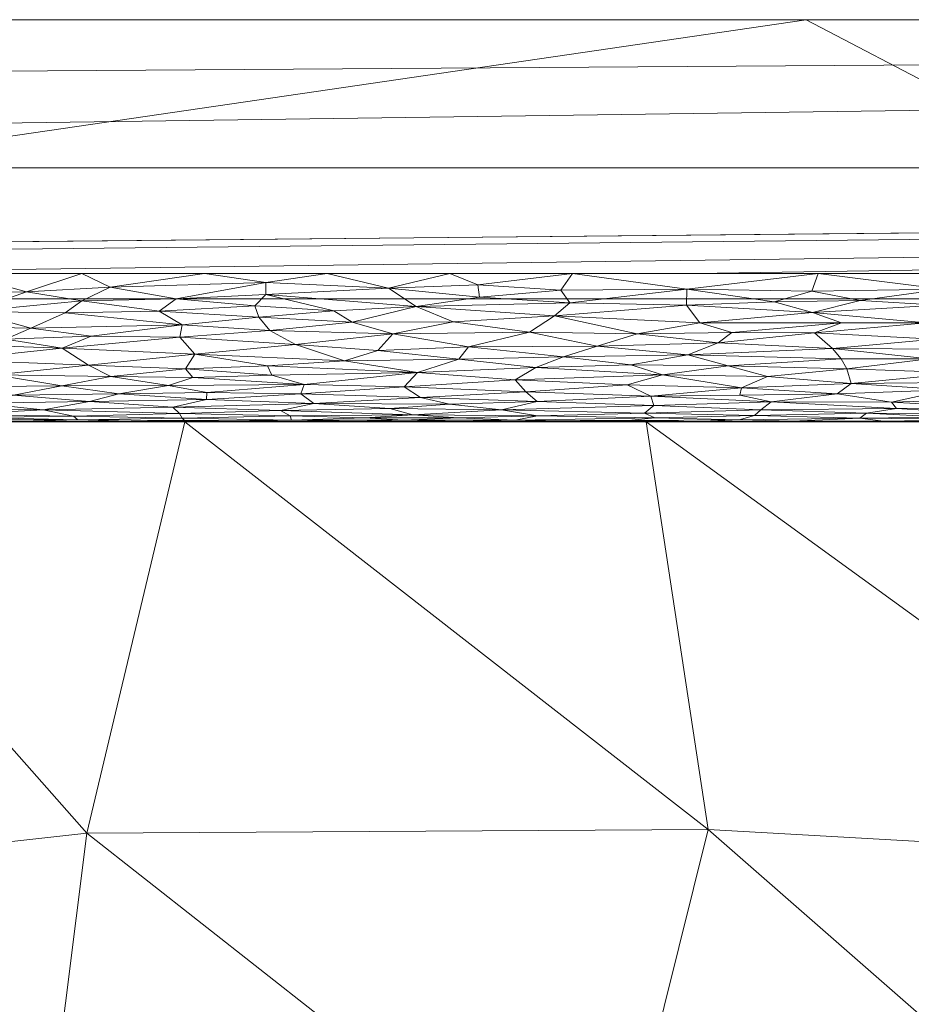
# Model space of a CAD drawing. Header units: millimetres. Extents: x -300 to 300, y 0 to 450.
# Tile 129 of 256: x -102 to -90, y 437 to 450. Entities that reach past the tile are written whole.
import ezdxf

# ---------------------------------------------------------------- set-up
doc = ezdxf.new("R2010")
doc.units = ezdxf.units.MM
doc.layers.add('A-GENM', color=13, linetype='Continuous')

# ---------------------------------------------------------------- blocks, each defined once
blk = doc.blocks.new('MODEL_CCAS0420-1080410R0 - MODEL_CCAS0420-1080410R0-453240-Preview')
at = {"layer": 'A-GENM', "lineweight": 9}
mesh = blk.add_polyface(dxfattribs=at)
corners = [(-296.159, -20, -110), (-295.657, -15.55, -110), (-294.177, -11.323, -110), (-291.793, -7.531, -110), (-288.625, -4.364, -110), (-284.831, -1.981, -110), (-280.602, -0.502, -110), (-276.147, 0, -110), (276.147, 0, -110), (280.596, -0.501, -110), (284.825, -1.978, -110), (288.619, -4.359, -110), (291.788, -7.525, -110), (294.174, -11.316, -110), (295.656, -15.545, -110), (296.159, -20, -110), (296.159, -426.171, -110), (295.658, -430.617, -110), (294.182, -434.842, -110), (291.802, -438.632, -110), (288.638, -441.797, -110), (284.848, -444.179, -110), (280.622, -445.657, -110), (276.171, -446.159, -110), (-276.171, -446.159, -110), (-280.617, -445.658, -110), (-284.842, -444.182, -110), (-288.632, -441.802, -110), (-291.797, -438.638, -110), (-294.179, -434.848, -110), (-295.657, -430.622, -110), (-296.159, -426.171, -110)]
mesh.append_faces([[corners[k] for k in face] for face in [(15, 12, 13, 14)]], dxfattribs={"vtx0": -1})
mesh.append_faces([[corners[k] for k in face] for face in [(16, 8, 15)]], dxfattribs={"vtx0": -1, "vtx1": -1})
mesh.append_faces([[corners[k] for k in face] for face in [(24, 31, 7, 8)]], dxfattribs={"vtx0": -1, "vtx1": -1, "vtx3": -1})
mesh.append_faces([[corners[k] for k in face] for face in [(31, 24, 25, 30), (18, 21, 22, 17), (17, 22, 23, 16)]], dxfattribs={"vtx0": -1, "vtx2": -1})
mesh.append_faces([[corners[k] for k in face] for face in [(0, 3, 4, 5), (0, 5, 6, 7)]], dxfattribs={"vtx0": -1, "vtx3": -1})
mesh.append_faces([[corners[k] for k in face] for face in [(28, 29, 27)]], dxfattribs={"vtx1": -1})
mesh.append_faces([[corners[k] for k in face] for face in [(25, 26, 30), (11, 12, 15, 10), (9, 10, 15, 8), (31, 0, 7)]], dxfattribs={"vtx1": -1, "vtx2": -1})
mesh.append_faces([[corners[k] for k in face] for face in [(23, 24, 8, 16)]], dxfattribs={"vtx1": -1, "vtx2": -1, "vtx3": -1})
mesh.append_faces([[corners[k] for k in face] for face in [(26, 27, 29, 30)]], dxfattribs={"vtx1": -1, "vtx3": -1})
mesh.append_faces([[corners[k] for k in face] for face in [(19, 20, 21, 18)]], dxfattribs={"vtx2": -1})
mesh.append_faces([[corners[k] for k in face] for face in [(0, 1, 2, 3)]], dxfattribs={"vtx3": -1})
mesh = blk.add_polyface(dxfattribs=at)
corners = [(-279.918, -2), (-292.651, -7.27), (-297.929, -20), (-297.929, -224.97), (-297.929, -429.94), (-292.661, -442.661), (-279.94, -447.929), (0, -447.929), (279.94, -447.929), (292.661, -442.661), (297.929, -429.94), (297.929, -224.97), (297.929, -20), (292.651, -7.27), (279.918, -2), (0, -2), (0, -3.5), (13.257, -3.5), (26.515, -3.5), (39.772, -3.5), (53.029, -3.5), (66.287, -3.5), (79.544, -3.5), (92.801, -3.5), (106.059, -3.5), (119.316, -3.5), (132.573, -3.5), (145.831, -3.5), (159.088, -3.5), (172.345, -3.5), (185.603, -3.5), (198.86, -3.5), (212.117, -3.5), (225.375, -3.5), (238.632, -3.5), (251.889, -3.5), (265.147, -3.5), (278.404, -3.5), (291.028, -7.487), (296.497, -19.511), (296.5, -32.769), (296.5, -46.026), (296.5, -59.283), (296.5, -72.541), (296.5, -85.798), (296.5, -99.055), (296.5, -112.313), (296.5, -125.57), (296.5, -138.827), (296.5, -152.085), (296.5, -165.342), (296.5, -178.599), (296.5, -191.857), (296.5, -205.114), (296.5, -218.371), (296.5, -231.629), (296.5, -244.886), (296.5, -258.143), (296.499, -271.401), (296.499, -284.658), (296.499, -297.915), (296.499, -311.173), (296.499, -324.43), (296.499, -337.687), (296.5, -350.945), (296.5, -364.202), (296.5, -377.459), (296.5, -390.717), (296.5, -403.974), (296.5, -417.231), (296.497, -430.489), (291.028, -442.513), (278.404, -446.5), (265.147, -446.5), (251.889, -446.5), (238.632, -446.5), (225.375, -446.5), (212.117, -446.5), (198.86, -446.5), (185.603, -446.5), (172.345, -446.5), (159.088, -446.5), (145.831, -446.5), (132.573, -446.5), (119.316, -446.5), (106.059, -446.5), (92.801, -446.5), (79.544, -446.5), (66.287, -446.5), (53.029, -446.5), (39.772, -446.5), (26.515, -446.5), (13.257, -446.5), (0, -446.5), (-12.926, -446.5), (-25.852, -446.5), (-38.777, -446.5), (-51.703, -446.5), (-64.629, -446.5), (-77.555, -446.5), (-90.48, -446.5), (-103.406, -446.5), (-116.332, -446.5), (-129.258, -446.5), (-142.183, -446.5), (-155.109, -446.5), (-168.035, -446.5), (-180.961, -446.5), (-193.887, -446.5), (-206.812, -446.5), (-219.738, -446.5), (-232.664, -446.5), (-245.59, -446.5), (-258.515, -446.5), (-271.441, -446.5), (-284.356, -445.968), (-294.544, -438.124), (-296.5, -425.35), (-296.5, -412.424), (-296.5, -399.498), (-296.5, -386.572), (-296.5, -373.646), (-296.5, -360.721), (-296.5, -347.795), (-296.499, -334.869), (-296.499, -321.943), (-296.499, -309.018), (-296.499, -296.092), (-296.499, -283.166), (-296.499, -270.24), (-296.5, -257.315), (-296.5, -244.389), (-296.5, -231.463), (-296.5, -218.537), (-296.5, -205.611), (-296.5, -192.686), (-296.5, -179.76), (-296.5, -166.834), (-296.5, -153.908), (-296.5, -140.983), (-296.5, -128.057), (-296.5, -115.131), (-296.5, -102.205), (-296.5, -89.28), (-296.5, -76.354), (-296.5, -63.428), (-296.5, -50.502), (-296.5, -37.576), (-296.5, -24.651), (-294.544, -11.876), (-284.356, -4.032), (-271.441, -3.5), (-258.515, -3.5), (-245.59, -3.5), (-232.664, -3.5), (-219.738, -3.5), (-206.812, -3.5), (-193.887, -3.5), (-180.961, -3.5), (-168.035, -3.5), (-155.109, -3.5), (-142.183, -3.5), (-129.258, -3.5), (-116.332, -3.5), (-103.406, -3.5), (-90.48, -3.5), (-77.555, -3.5), (-64.629, -3.5), (-51.703, -3.5), (-38.777, -3.5), (-25.852, -3.5), (-12.926, -3.5), (-294.538, -438.129), (-294.547, -438.108)]
mesh.append_faces([[corners[k] for k in face] for face in [(116, 172, 173)]])
mesh.append_faces([[corners[k] for k in face] for face in [(118, 4, 117), (6, 115, 5), (115, 6, 114), (7, 104, 6), (1, 150, 0), (151, 0, 150)]], dxfattribs={"vtx0": -1, "vtx1": -1})
mesh.append_faces([[corners[k] for k in face] for face in [(4, 124, 125), (7, 99, 100), (2, 148, 149), (149, 1, 2), (2, 141, 142), (0, 151, 152), (0, 160, 161, 15), (15, 165, 166), (15, 170, 171), (8, 81, 82, 7), (8, 72, 73), (11, 61, 62, 10), (12, 46, 47, 11), (38, 13, 14, 37), (13, 38, 39, 12)]], dxfattribs={"vtx0": -1, "vtx2": -1})
mesh.append_faces([[corners[k] for k in face] for face in [(4, 118, 119, 120), (4, 120, 121, 122), (3, 128, 129, 130), (3, 130, 131, 132), (3, 138, 139, 140), (0, 154, 155, 156), (0, 156, 157, 158), (15, 161, 162, 163), (15, 163, 164, 165), (8, 73, 74, 75), (7, 86, 87, 88), (7, 83, 84, 85), (10, 68, 69, 70), (11, 55, 56, 57), (14, 28, 29, 30), (14, 32, 33, 34), (15, 19, 20, 21), (12, 44, 45, 46), (11, 49, 50, 51), (11, 47, 48, 49), (12, 39, 40, 41)]], dxfattribs={"vtx0": -1, "vtx3": -1})
mesh.append_faces([[corners[k] for k in face] for face in [(123, 124, 4, 122), (127, 128, 3, 126), (113, 114, 6, 112), (111, 112, 6, 110), (109, 110, 6, 108), (107, 108, 6, 106), (96, 97, 7, 95), (105, 106, 6, 104), (103, 104, 7, 102), (101, 102, 7, 100), (98, 99, 7, 97), (94, 95, 7, 93), (135, 136, 3, 134), (137, 138, 3, 136), (133, 134, 3, 132), (145, 146, 2, 144), (147, 148, 2, 146), (143, 144, 2, 142), (149, 150, 1), (153, 154, 0, 152), (159, 160, 0, 158), (169, 170, 15, 168), (167, 168, 15, 166), (78, 79, 8, 77), (80, 81, 8, 79), (76, 77, 8, 75), (91, 92, 7, 90), (89, 90, 7, 88), (85, 86, 7), (82, 83, 7), (67, 68, 10, 66), (65, 66, 10, 64), (60, 61, 11, 59), (58, 59, 11, 57), (63, 64, 10, 62), (54, 55, 11, 53), (26, 27, 15, 25), (31, 32, 14, 30), (16, 17, 15, 171), (18, 19, 15, 17), (24, 25, 15, 23), (22, 23, 15, 21), (34, 35, 14), (52, 53, 11, 51), (36, 37, 14, 35), (42, 43, 12, 41), (43, 44, 12), (92, 93, 7)]], dxfattribs={"vtx1": -1, "vtx2": -1})
mesh.append_faces([[corners[k] for k in face] for face in [(3, 4, 125, 126), (2, 3, 140, 141), (71, 72, 8, 9), (70, 71, 9, 10), (27, 28, 14, 15)]], dxfattribs={"vtx1": -1, "vtx3": -1})
mesh.append_faces([[corners[k] for k in face] for face in [(4, 173, 117), (115, 172, 5)]], dxfattribs={"vtx2": -1})
mesh = blk.add_polyface(dxfattribs=at)
corners = [(79.705, -427.665, -44.73), (87.521, -427.74, -44.554), (80.895, -422.038, -58.017), (86.106, -433.293, -31.443), (94.009, -433.443, -31.093), (101.734, -433.246, -31.563), (94.874, -427.642, -44.79), (92.63, -438.997, -17.979), (79.937, -437.751, -20.916), (81.003, -444.5, -4.989), (87.234, -444.5, -4.989), (88.249, -422.038, -58.017), (95.603, -422.04, -58.017), (78.301, -433.498, -30.957), (101.02, -438.946, -18.104), (73.541, -422.037, -58.016), (72.674, -427.512, -45.09), (75.142, -438.372, -19.451), (70.063, -432.269, -33.858), (85.304, -438.583, -18.952), (93.465, -444.5, -4.99), (69.77, -436.339, -24.25), (70.561, -440.709, -13.932), (68.541, -444.5, -4.988), (74.772, -444.5, -4.989), (64.34, -427.153, -45.937), (66.187, -422.037, -58.016), (99.696, -444.5, -4.99)]
mesh.append_faces([[corners[k] for k in face] for face in [(11, 6, 12), (15, 0, 2), (20, 19, 10)]], dxfattribs={"vtx0": -1, "vtx1": -1})
mesh.append_faces([[corners[k] for k in face] for face in [(0, 1, 2), (1, 0, 3), (4, 5, 6), (3, 7, 4), (4, 6, 1), (11, 1, 6), (13, 3, 0), (4, 7, 14), (3, 4, 1), (15, 16, 0), (0, 16, 13), (17, 13, 18), (19, 7, 3), (19, 20, 7), (10, 19, 8), (21, 22, 17), (21, 17, 18), (25, 18, 16), (13, 16, 18), (3, 13, 19), (8, 19, 13), (17, 22, 24), (13, 17, 8), (9, 8, 17)]], dxfattribs={"vtx0": -1, "vtx1": -1, "vtx2": -1})
mesh.append_faces([[corners[k] for k in face] for face in [(8, 9, 10), (1, 11, 2), (16, 15, 26), (17, 24, 9)]], dxfattribs={"vtx0": -1, "vtx2": -1})
mesh.append_faces([[corners[k] for k in face] for face in [(23, 24, 22), (20, 27, 7)]], dxfattribs={"vtx1": -1, "vtx2": -1})
mesh = blk.add_polyface(dxfattribs=at)
corners = [(95.603, -422.04, -58.017), (94.874, -427.642, -44.79), (102.747, -427.759, -44.518), (123.371, -438.365, -19.498), (116.766, -432.272, -33.876), (117.496, -436.334, -24.287), (109.754, -427.156, -45.947), (118.182, -427.52, -45.098), (110.312, -422.043, -58.019), (119.409, -440.719, -13.937), (101.734, -433.246, -31.563), (110.272, -432.277, -33.859), (113.581, -437.867, -20.663), (117.666, -422.046, -58.02), (125.252, -427.68, -44.727), (94.009, -433.443, -31.093), (101.02, -438.946, -18.104), (112.158, -444.5, -5.006), (107.22, -438.261, -19.726), (102.958, -422.041, -58.018), (125.319, -433.514, -30.953), (105.327, -431.801, -34.978), (92.63, -438.997, -17.979), (99.696, -444.5, -4.99), (105.927, -444.5, -4.998), (118.389, -444.5, -5.013), (124.62, -444.5, -5.021)]
mesh.append_faces([[corners[k] for k in face] for face in [(0, 1, 2), (3, 4, 5), (6, 7, 8), (9, 3, 5), (2, 1, 10), (5, 11, 12), (13, 7, 14), (15, 16, 10), (17, 12, 18), (11, 4, 6), (16, 18, 10), (20, 7, 4), (2, 6, 19), (7, 6, 4), (12, 21, 18), (16, 22, 23), (6, 2, 11), (21, 11, 2), (16, 24, 18), (21, 12, 11), (11, 5, 4), (9, 5, 12), (25, 9, 12), (2, 10, 21), (18, 21, 10)]], dxfattribs={"vtx0": -1, "vtx1": -1, "vtx2": -1})
mesh.append_faces([[corners[k] for k in face] for face in [(7, 13, 8), (2, 19, 0), (16, 23, 24), (18, 24, 17), (12, 17, 25)]], dxfattribs={"vtx0": -1, "vtx2": -1})
mesh.append_faces([[corners[k] for k in face] for face in [(8, 19, 6), (25, 26, 9)]], dxfattribs={"vtx1": -1, "vtx2": -1})
mesh = blk.add_polyface(dxfattribs=at)
corners = [(31.155, -444.5, -4.992), (24.924, -444.5, -4.994), (30.233, -444.5, -2), (36.28, -444.5, -2), (93.465, -444.5, -4.99), (90.699, -444.5, -2), (96.746, -444.5, -2), (99.696, -444.5, -4.99), (112.158, -444.5, -5.006), (105.927, -444.5, -4.998), (108.839, -444.5, -2), (114.885, -444.5, -2), (6, -444.5, -4.998), (0, -444.5, -5), (0, -444.5, -3.5), (66.513, -444.5, -2), (72.559, -444.5, -2), (68.541, -444.5, -4.988), (24.186, -444.5, -2), (18.693, -444.5, -4.995), (18.14, -444.5, -2), (42.326, -444.5, -2), (48.373, -444.5, -2), (43.617, -444.5, -4.989), (37.386, -444.5, -4.99), (12.462, -444.5, -4.997), (12.093, -444.5, -2), (133.025, -444.5, -2), (139.072, -444.5, -2), (137.082, -444.5, -5.037), (130.851, -444.5, -5.029), (49.848, -444.5, -4.987), (54.419, -444.5, -2), (56.079, -444.5, -4.988), (0, -444.5, -2), (6.047, -444.5, -2), (102.792, -444.5, -2), (162.006, -444.5, -5.056), (155.775, -444.5, -5.054), (157.211, -444.5, -2), (163.258, -444.5, -2), (78.606, -444.5, -2), (84.652, -444.5, -2), (81.003, -444.5, -4.989), (74.772, -444.5, -4.989), (126.978, -444.5, -2), (124.62, -444.5, -5.021), (118.389, -444.5, -5.013), (120.932, -444.5, -2), (143.313, -444.5, -5.045), (145.118, -444.5, -2), (149.544, -444.5, -5.052), (87.234, -444.5, -4.989), (62.31, -444.5, -4.988), (60.466, -444.5, -2), (151.165, -444.5, -2)]
mesh.append_faces([[corners[k] for k in face] for face in [(15, 53, 54), (53, 15, 17), (52, 5, 4), (29, 28, 49), (39, 38, 55)]], dxfattribs={"vtx0": -1, "vtx1": -1})
mesh.append_faces([[corners[k] for k in face] for face in [(14, 35, 12)]], dxfattribs={"vtx0": -1, "vtx1": -1, "vtx2": -1})
mesh.append_faces([[corners[k] for k in face] for face in [(4, 5, 6, 7), (18, 1, 19, 20), (20, 19, 25, 26), (31, 22, 32, 33), (22, 31, 23), (1, 18, 2), (26, 25, 12, 35), (49, 28, 50, 51), (55, 38, 51, 50), (54, 53, 33, 32), (7, 6, 36), (48, 46, 47), (46, 48, 45)]], dxfattribs={"vtx0": -1, "vtx2": -1})
mesh.append_faces([[corners[k] for k in face] for face in [(15, 16, 17)]], dxfattribs={"vtx1": -1, "vtx2": -1})
mesh.append_faces([[corners[k] for k in face] for face in [(0, 1, 2, 3), (8, 9, 10, 11), (21, 22, 23, 24), (27, 28, 29, 30), (9, 7, 36, 10), (24, 0, 3, 21), (37, 38, 39, 40), (41, 42, 43, 44), (45, 27, 30, 46), (47, 8, 11, 48), (16, 41, 44, 17), (42, 5, 52, 43)]], dxfattribs={"vtx1": -1, "vtx3": -1})
mesh.append_faces([[corners[k] for k in face] for face in [(12, 13, 14), (14, 34, 35)]], dxfattribs={"vtx2": -1})
mesh = blk.add_polyface(dxfattribs=at)
corners = [(88.658, -444.812, -0.927), (90.154, -444.766, -1.004), (88.756, -444.689, -1.151), (89.391, -444.93, -0.76), (90.699, -445.019, -0.656), (90.887, -444.876, -0.833), (90.259, -444.511, -1.787), (88.846, -444.531, -1.649), (90.582, -444.548, -1.565), (89.197, -445.161, -0.515), (90.756, -445.216, -0.468), (89.566, -445.617, -0.212), (87.92, -445.695, -0.176), (89.686, -445.838, -0.12), (89.52, -446.075, -0.05), (88.34, -446.129, -0.039), (89.46, -446.29, -0.013), (90.83, -445.837, -0.12), (91.195, -445.7, -0.174), (91.144, -446.5), (91.227, -446.262, -0.016), (89.646, -445.352, -0.367), (89.336, -445.481, -0.285), (90.95, -445.488, -0.281), (89.187, -444.5, -2), (88.431, -444.507, -1.836), (87.768, -445.277, -0.42), (87.984, -445.934, -0.088), (87.83, -446.5), (89.487, -446.5), (91.218, -445.975, -0.076), (90.578, -446.139, -0.037), (88.193, -445.478, -0.287), (88.909, -445.037, -0.636), (90.835, -445.349, -0.369), (91.779, -444.772, -0.992), (90.085, -444.681, -1.169), (88.775, -444.601, -1.372), (91.919, -444.664, -1.206), (90.492, -444.615, -1.33), (89.416, -444.561, -1.508), (91.491, -444.51, -1.8), (90.699, -444.5, -2), (87.826, -444.92, -0.774)]
mesh.append_faces([[corners[k] for k in face] for face in [(0, 1, 2), (3, 4, 5), (6, 7, 8), (0, 3, 1), (9, 10, 4), (11, 12, 13), (14, 15, 16), (17, 18, 13), (16, 19, 20), (21, 22, 23), (6, 24, 25), (26, 21, 9), (13, 27, 14), (30, 13, 14), (13, 18, 11), (31, 16, 20), (23, 11, 18), (22, 32, 11), (10, 9, 21), (33, 4, 3), (34, 10, 21), (1, 5, 35), (5, 1, 3), (1, 36, 2), (2, 36, 37), (38, 39, 36), (40, 8, 7), (40, 39, 8), (41, 42, 6), (6, 25, 7), (23, 22, 11), (8, 41, 6), (13, 30, 17), (31, 30, 14), (16, 31, 14), (21, 32, 22), (21, 23, 34), (36, 1, 35), (37, 36, 39), (4, 33, 9), (43, 33, 3), (39, 40, 37)]], dxfattribs={"vtx0": -1, "vtx1": -1, "vtx2": -1})
mesh.append_faces([[corners[k] for k in face] for face in [(6, 42, 24)]], dxfattribs={"vtx0": -1, "vtx2": -1})
mesh.append_faces([[corners[k] for k in face] for face in [(16, 28, 29, 19)]], dxfattribs={"vtx0": -1, "vtx3": -1})
mesh = blk.add_polyface(dxfattribs=at)
corners = [(90.887, -444.876, -0.833), (90.699, -445.019, -0.656), (92.179, -444.961, -0.723), (91.826, -445.111, -0.561), (90.582, -444.548, -1.565), (90.492, -444.615, -1.33), (92.003, -444.587, -1.415), (92.904, -445.405, -0.331), (90.95, -445.488, -0.281), (92.494, -445.568, -0.237), (90.83, -445.837, -0.12), (92.74, -445.835, -0.121), (92.31, -445.704, -0.172), (93.348, -444.556, -1.528), (92.211, -444.527, -1.674), (92.211, -444.5, -2), (92.69, -444.506, -1.839), (93.722, -444.5, -2), (93.403, -444.847, -0.875), (93.362, -444.721, -1.086), (91.779, -444.772, -0.992), (91.919, -444.664, -1.206), (90.756, -445.216, -0.468), (91.737, -446.119, -0.041), (92.923, -446.073, -0.051), (91.218, -445.975, -0.076), (90.578, -446.139, -0.037), (91.227, -446.262, -0.016), (91.144, -446.5), (92.915, -446.29, -0.013), (93.587, -445.686, -0.18), (91.195, -445.7, -0.174), (90.835, -445.349, -0.369), (92.358, -445.256, -0.436), (93.247, -445.135, -0.539), (92.202, -444.858, -0.858), (90.085, -444.681, -1.169), (93.49, -444.618, -1.324), (91.491, -444.51, -1.8), (93.703, -444.52, -1.718), (90.699, -444.5, -2), (92.801, -446.5), (94.459, -446.5)]
mesh.append_faces([[corners[k] for k in face] for face in [(15, 16, 17)]], dxfattribs={"vtx0": -1, "vtx1": -1})
mesh.append_faces([[corners[k] for k in face] for face in [(0, 1, 2), (3, 2, 1), (4, 5, 6), (7, 8, 9), (10, 11, 12), (13, 14, 6), (18, 19, 20), (20, 19, 21), (22, 3, 1), (23, 24, 25), (5, 21, 6), (23, 26, 27), (25, 24, 11), (27, 28, 29), (30, 9, 12), (24, 23, 29), (9, 8, 31), (32, 33, 22), (12, 9, 31), (22, 33, 3), (34, 3, 33), (3, 34, 2), (2, 35, 0), (35, 2, 18), (36, 20, 21), (37, 6, 21), (37, 21, 19), (4, 6, 14), (38, 14, 16), (38, 4, 14), (39, 16, 14), (7, 33, 32), (38, 16, 15), (11, 10, 25), (29, 23, 27), (25, 26, 23), (10, 12, 31), (30, 12, 11), (32, 8, 7), (18, 20, 35), (0, 35, 20)]], dxfattribs={"vtx0": -1, "vtx1": -1, "vtx2": -1})
mesh.append_faces([[corners[k] for k in face] for face in [(29, 28, 41, 42)]], dxfattribs={"vtx0": -1, "vtx3": -1})
mesh.append_faces([[corners[k] for k in face] for face in [(15, 40, 38)]], dxfattribs={"vtx1": -1, "vtx2": -1})
mesh = blk.add_polyface(dxfattribs=at)
corners = [(95.237, -445.065, -0.606), (95.091, -444.907, -0.79), (93.723, -445.001, -0.675), (94.582, -445.375, -0.351), (94.128, -445.52, -0.263), (95.866, -445.514, -0.266), (94.936, -444.579, -1.443), (95.234, -444.522, -1.706), (93.348, -444.556, -1.528), (92.179, -444.961, -0.723), (93.403, -444.847, -0.875), (93.247, -445.135, -0.539), (94.617, -446.278, -0.014), (95.717, -446.184, -0.028), (94.496, -446.104, -0.044), (92.923, -446.073, -0.051), (94.705, -445.93, -0.089), (92.74, -445.835, -0.121), (93.674, -445.269, -0.426), (94.958, -445.235, -0.453), (93.703, -444.52, -1.718), (92.211, -444.527, -1.674), (94.459, -446.5), (95.738, -446.351, -0.006), (95.041, -445.709, -0.17), (93.587, -445.686, -0.18), (92.904, -445.405, -0.331), (93.362, -444.721, -1.086), (94.939, -444.773, -0.991), (92.358, -445.256, -0.436), (95.421, -444.661, -1.214), (92.003, -444.587, -1.415), (93.49, -444.618, -1.324), (92.494, -445.568, -0.237), (95.995, -445.346, -0.371), (96.071, -445.848, -0.116), (94.687, -444.505, -1.855), (95.99, -444.505, -1.855), (95.234, -444.5, -2), (93.722, -444.5, -2), (92.69, -444.506, -1.839), (92.915, -446.29, -0.013), (96.571, -446.055, -0.055)]
mesh.append_faces([[corners[k] for k in face] for face in [(39, 36, 38)]], dxfattribs={"vtx0": -1, "vtx1": -1})
mesh.append_faces([[corners[k] for k in face] for face in [(0, 1, 2), (3, 4, 5), (6, 7, 8), (9, 2, 10), (11, 2, 9), (12, 13, 14), (15, 16, 17), (11, 18, 19), (8, 20, 21), (3, 19, 18), (12, 22, 23), (16, 24, 25), (3, 26, 4), (2, 1, 10), (27, 10, 28), (18, 11, 29), (0, 11, 19), (30, 27, 28), (8, 31, 32), (6, 8, 32), (20, 8, 7), (32, 27, 30), (32, 30, 6), (26, 18, 29), (18, 26, 3), (4, 26, 33), (4, 24, 5), (3, 34, 19), (0, 2, 11), (25, 4, 33), (24, 16, 35), (1, 28, 10), (36, 37, 38), (36, 39, 40), (20, 7, 36), (40, 20, 36), (16, 25, 17), (24, 4, 25), (14, 41, 12), (41, 22, 12), (14, 42, 16), (16, 15, 14), (41, 14, 15)]], dxfattribs={"vtx0": -1, "vtx1": -1, "vtx2": -1})
mesh = blk.add_polyface(dxfattribs=at)
corners = [(96.071, -445.848, -0.116), (96.886, -445.688, -0.18), (95.041, -445.709, -0.17), (96.513, -444.827, -0.904), (94.939, -444.773, -0.991), (95.091, -444.907, -0.79), (95.421, -444.661, -1.214), (96.619, -444.593, -1.395), (94.936, -444.579, -1.443), (94.687, -444.505, -1.855), (95.234, -444.522, -1.706), (95.99, -444.505, -1.855), (95.237, -445.065, -0.606), (94.958, -445.235, -0.453), (96.554, -445.167, -0.51), (96.743, -444.524, -1.69), (97.397, -444.506, -1.847), (96.746, -444.5, -2), (95.995, -445.346, -0.371), (97.437, -445.846, -0.117), (95.866, -445.514, -0.266), (96.116, -446.5), (96.944, -446.304, -0.011), (95.738, -446.351, -0.006), (97.773, -446.5), (95.717, -446.184, -0.028), (96.571, -446.055, -0.055), (94.496, -446.104, -0.044), (94.617, -446.278, -0.014), (96, -444.552, -1.548), (96.122, -444.74, -1.051), (95.234, -444.5, -2), (94.582, -445.375, -0.351), (97.091, -445.463, -0.296), (97.539, -445.321, -0.388), (96.735, -444.971, -0.71), (98.129, -444.88, -0.827), (97.955, -444.749, -1.033), (96.926, -444.678, -1.175), (97.272, -444.553, -1.543), (94.705, -445.93, -0.089), (97.683, -445.996, -0.07), (98.087, -445.002, -0.674), (94.459, -446.5)]
mesh.append_faces([[corners[k] for k in face] for face in [(21, 23, 43)]], dxfattribs={"vtx0": -1, "vtx1": -1})
mesh.append_faces([[corners[k] for k in face] for face in [(0, 1, 2), (3, 4, 5), (6, 7, 8), (9, 10, 11), (12, 13, 14), (15, 16, 11), (16, 17, 11), (13, 18, 14), (19, 1, 0), (1, 20, 2), (21, 22, 23), (25, 26, 27), (28, 23, 25), (8, 7, 29), (4, 3, 30), (32, 20, 18), (33, 18, 20), (14, 18, 34), (14, 35, 12), (12, 35, 5), (3, 5, 35), (36, 3, 35), (37, 38, 30), (38, 7, 6), (6, 4, 30), (11, 10, 15), (29, 10, 8), (15, 29, 39), (40, 26, 0), (26, 41, 19), (26, 19, 0), (14, 42, 35), (25, 22, 26), (22, 25, 23), (37, 30, 3), (6, 30, 38), (10, 29, 15), (7, 39, 29), (18, 33, 34), (1, 33, 20)]], dxfattribs={"vtx0": -1, "vtx1": -1, "vtx2": -1})
mesh.append_faces([[corners[k] for k in face] for face in [(22, 21, 24), (11, 17, 31)]], dxfattribs={"vtx0": -1, "vtx2": -1})
mesh = blk.add_polyface(dxfattribs=at)
corners = [(97.955, -444.749, -1.033), (96.513, -444.827, -0.904), (98.129, -444.88, -0.827), (98.696, -445.913, -0.094), (97.437, -445.846, -0.117), (97.683, -445.996, -0.07), (98.601, -446.38, -0.004), (96.944, -446.304, -0.011), (97.773, -446.5), (99.857, -444.697, -1.135), (98.406, -444.655, -1.227), (96.926, -444.678, -1.175), (99.013, -444.505, -1.85), (97.397, -444.506, -1.847), (98.257, -444.523, -1.696), (98.257, -444.5, -2), (99.769, -444.5, -2), (99.406, -444.801, -0.945), (96.554, -445.167, -0.51), (98.523, -445.132, -0.541), (98.087, -445.002, -0.674), (98.275, -444.579, -1.442), (96.619, -444.593, -1.395), (99.731, -444.549, -1.559), (99.43, -446.5), (98.601, -446.219, -0.022), (96.571, -446.055, -0.055), (98.549, -445.734, -0.16), (97.091, -445.463, -0.296), (96.886, -445.688, -0.18), (98.201, -445.544, -0.25), (97.539, -445.321, -0.388), (98.579, -445.258, -0.434), (96.735, -444.971, -0.71), (99.769, -444.612, -1.34), (97.272, -444.553, -1.543), (96.743, -444.524, -1.69), (96.746, -444.5, -2), (99.686, -445.214, -0.47), (99.563, -445.411, -0.327), (99.701, -444.52, -1.718), (99.733, -445.809, -0.13), (99.765, -445.642, -0.2), (98.75, -446.067, -0.052), (99.814, -446.161, -0.032), (99.399, -444.896, -0.805), (99.588, -445.097, -0.575)]
mesh.append_faces([[corners[k] for k in face] for face in [(15, 12, 16)]], dxfattribs={"vtx0": -1, "vtx1": -1})
mesh.append_faces([[corners[k] for k in face] for face in [(0, 1, 2), (3, 4, 5), (6, 7, 8), (0, 9, 10), (11, 0, 10), (12, 13, 14), (2, 17, 0), (18, 19, 20), (10, 21, 22), (14, 21, 23), (25, 26, 7), (27, 4, 3), (28, 29, 30), (18, 31, 32), (20, 2, 33), (21, 10, 34), (35, 14, 36), (22, 11, 10), (36, 14, 13), (12, 15, 13), (4, 27, 29), (32, 38, 19), (39, 31, 30), (28, 30, 31), (14, 40, 12), (41, 27, 3), (42, 30, 27), (29, 27, 30), (43, 3, 5), (26, 25, 5), (43, 5, 25), (44, 43, 25), (44, 25, 6), (18, 32, 19), (39, 32, 31), (17, 2, 45), (20, 45, 2), (20, 19, 46), (7, 6, 25), (35, 22, 21), (14, 35, 21)]], dxfattribs={"vtx0": -1, "vtx1": -1, "vtx2": -1})
mesh.append_faces([[corners[k] for k in face] for face in [(8, 24, 6), (15, 37, 13)]], dxfattribs={"vtx1": -1, "vtx2": -1})
mesh = blk.add_polyface(dxfattribs=at)
corners = [(99.769, -444.612, -1.34), (99.857, -444.697, -1.135), (101.61, -444.664, -1.205), (99.769, -444.5, -2), (99.013, -444.505, -1.85), (100.454, -444.506, -1.844), (99.765, -445.642, -0.2), (101.354, -445.494, -0.278), (99.563, -445.411, -0.327), (98.601, -446.38, -0.004), (100.703, -446.318, -0.01), (99.814, -446.161, -0.032), (101.28, -444.5, -2), (99.43, -446.5), (101.087, -446.5), (100.698, -445.113, -0.559), (99.588, -445.097, -0.575), (99.686, -445.214, -0.47), (97.955, -444.749, -1.033), (99.406, -444.801, -0.945), (101.201, -444.576, -1.454), (101.14, -444.525, -1.685), (99.731, -444.549, -1.559), (98.201, -445.544, -0.25), (100.044, -445.995, -0.07), (101.313, -445.969, -0.077), (99.733, -445.809, -0.13), (98.75, -446.067, -0.052), (98.579, -445.258, -0.434), (99.399, -444.896, -0.805), (98.087, -445.002, -0.674), (99.917, -444.992, -0.685), (100.586, -444.88, -0.827), (100.984, -444.773, -0.992), (98.406, -444.655, -1.227), (98.275, -444.579, -1.442), (99.701, -444.52, -1.718), (98.257, -444.523, -1.696), (101.359, -444.986, -0.693), (100.997, -445.266, -0.429), (98.549, -445.734, -0.16), (98.523, -445.132, -0.541), (101.087, -446.131, -0.038), (98.696, -445.913, -0.094), (100.962, -445.654, -0.195)]
mesh.append_faces([[corners[k] for k in face] for face in [(3, 5, 12)]], dxfattribs={"vtx0": -1, "vtx1": -1})
mesh.append_faces([[corners[k] for k in face] for face in [(0, 1, 2), (3, 4, 5), (6, 7, 8), (9, 10, 11), (15, 16, 17), (1, 18, 19), (20, 21, 22), (6, 8, 23), (24, 25, 26), (11, 24, 27), (8, 17, 28), (29, 30, 31), (32, 19, 29), (32, 29, 31), (1, 19, 33), (2, 1, 33), (1, 0, 34), (22, 35, 0), (20, 22, 0), (5, 36, 21), (36, 37, 22), (4, 36, 5), (19, 32, 33), (32, 31, 38), (31, 15, 38), (7, 39, 8), (26, 6, 40), (17, 16, 41), (17, 39, 15), (8, 39, 17), (24, 42, 25), (21, 36, 22), (24, 26, 43), (24, 43, 27), (24, 11, 42), (11, 10, 42), (15, 31, 16), (30, 16, 31), (10, 9, 13), (44, 7, 6), (26, 44, 6)]], dxfattribs={"vtx0": -1, "vtx1": -1, "vtx2": -1})
mesh.append_faces([[corners[k] for k in face] for face in [(10, 13, 14)]], dxfattribs={"vtx0": -1, "vtx2": -1})
mesh = blk.add_polyface(dxfattribs=at)
corners = [(102.841, -445.337, -0.377), (100.997, -445.266, -0.429), (101.354, -445.494, -0.278), (102.012, -444.859, -0.857), (103.235, -444.826, -0.905), (102.48, -444.751, -1.031), (102.257, -445.134, -0.54), (102.793, -444.971, -0.71), (101.359, -444.986, -0.693), (103.296, -445.561, -0.241), (102.12, -445.615, -0.214), (100.586, -444.88, -0.827), (101.61, -444.664, -1.205), (102.797, -444.597, -1.384), (101.201, -444.576, -1.454), (99.769, -444.612, -1.34), (103.665, -444.552, -1.546), (102.539, -444.557, -1.525), (101.9, -444.506, -1.839), (100.454, -444.506, -1.844), (101.14, -444.525, -1.685), (101.28, -444.5, -2), (102.727, -444.528, -1.668), (102.792, -444.5, -2), (103.356, -444.507, -1.835), (103.223, -444.668, -1.197), (100.984, -444.773, -0.992), (100.698, -445.113, -0.559), (100.962, -445.654, -0.195), (101.775, -445.765, -0.147), (102.588, -445.99, -0.072), (103.746, -445.804, -0.132), (101.837, -446.256, -0.017), (101.087, -446.131, -0.038), (100.703, -446.318, -0.01), (99.733, -445.809, -0.13), (101.313, -445.969, -0.077), (102.744, -446.5), (103.072, -446.246, -0.018), (101.087, -446.5), (103.318, -445.207, -0.476)]
mesh.append_faces([[corners[k] for k in face] for face in [(0, 1, 2), (3, 4, 5), (0, 6, 1), (6, 7, 8), (9, 2, 10), (11, 8, 3), (8, 7, 3), (12, 13, 14), (12, 14, 15), (13, 16, 17), (18, 19, 20), (21, 19, 18), (18, 20, 22), (23, 18, 24), (17, 20, 14), (22, 24, 18), (13, 12, 25), (5, 12, 26), (12, 5, 25), (3, 5, 26), (11, 3, 26), (8, 27, 6), (10, 28, 29), (9, 0, 2), (6, 27, 1), (29, 30, 31), (32, 33, 34), (32, 30, 33), (28, 35, 29), (33, 30, 36), (37, 38, 32), (30, 29, 36), (35, 36, 29), (17, 16, 22), (20, 17, 22), (14, 13, 17), (7, 4, 3), (32, 34, 39), (30, 32, 38), (6, 0, 40), (31, 10, 29), (2, 28, 10)]], dxfattribs={"vtx0": -1, "vtx1": -1, "vtx2": -1})
mesh.append_faces([[corners[k] for k in face] for face in [(23, 21, 18), (39, 37, 32)]], dxfattribs={"vtx1": -1, "vtx2": -1})
mesh = blk.add_polyface(dxfattribs=at)
corners = [(-279.94, -449.928, -2.07), (-278.055, -448.043, -56.035), (-276.171, -446.159, -110), (276.171, -446.159, -110), (278.055, -448.043, -56.035), (279.94, -449.928, -2.07), (0, -449.928, -2.07)]
mesh.append_faces([[corners[k] for k in face] for face in [(6, 1, 2, 3)]], dxfattribs={"vtx0": -1, "vtx3": -1})
mesh.append_faces([[corners[k] for k in face] for face in [(3, 4, 6)]], dxfattribs={"vtx1": -1, "vtx2": -1})
mesh.append_faces([[corners[k] for k in face] for face in [(4, 5, 6), (6, 0, 1)]], dxfattribs={"vtx2": -1})
mesh = blk.add_polyface(dxfattribs=at)
corners = [(-279.94, -449.928, -2.07), (0, -449.928, -2.07), (279.94, -449.928, -2.07), (279.94, -449.368, -0.611), (279.94, -447.929), (0, -447.929), (-279.94, -447.929), (-279.94, -449.368, -0.611), (146.089, -449.928, -2.07), (139.97, -447.929), (209.955, -447.929), (246.477, -447.929), (73.044, -449.928, -2.07), (213.014, -449.928, -2.07), (69.985, -447.929), (246.477, -449.928, -2.07), (-146.089, -447.929), (-139.97, -449.928, -2.07), (-209.955, -449.928, -2.07), (-246.477, -449.928, -2.07), (-73.044, -447.929), (-213.014, -447.929), (-69.985, -449.928, -2.07), (-246.477, -447.929), (36.522, -449.928, -2.07), (34.992, -447.929), (52.489, -447.929), (-34.992, -449.928, -2.07), (-36.522, -447.929), (-18.261, -447.929), (263.208, -447.929), (109.567, -449.928, -2.07), (104.977, -447.929), (122.474, -447.929), (-263.208, -449.928, -2.07), (-104.977, -449.928, -2.07), (-109.566, -447.929), (-91.305, -447.929), (174.962, -447.929), (179.551, -449.928, -2.07), (162.82, -449.928, -2.07), (-179.551, -447.929), (-174.962, -449.928, -2.07), (-192.459, -449.928, -2.07), (127.828, -449.928, -2.07), (18.261, -449.928, -2.07), (17.496, -447.929), (229.746, -449.928, -2.07), (228.216, -447.929), (-229.746, -447.929), (-228.216, -449.928, -2.07), (-54.783, -447.929), (-52.489, -449.928, -2.07), (87.481, -447.929), (91.305, -449.928, -2.07), (-127.828, -447.929), (-122.474, -449.928, -2.07), (196.283, -449.928, -2.07), (192.459, -447.929), (-157.466, -449.928, -2.07), (-162.82, -447.929), (54.783, -449.928, -2.07), (-17.496, -449.928, -2.07), (263.208, -449.928, -2.07), (-263.208, -447.929), (-87.481, -449.928, -2.07), (157.466, -447.929), (-196.283, -447.929)]
mesh.append_faces([[corners[k] for k in face] for face in [(44, 33, 31), (45, 46, 1), (49, 50, 21), (51, 52, 28), (53, 54, 32), (55, 56, 36), (57, 58, 39), (59, 60, 42)]], dxfattribs={"vtx0": -1, "vtx1": -1})
mesh.append_faces([[corners[k] for k in face] for face in [(34, 64, 7), (30, 63, 3)]], dxfattribs={"vtx0": -1, "vtx1": -1, "vtx2": -1})
mesh.append_faces([[corners[k] for k in face] for face in [(5, 62, 1, 46), (42, 60, 41, 43), (19, 23, 64, 34), (32, 54, 31, 33), (18, 67, 21, 50), (28, 52, 27, 29), (39, 58, 38, 40), (36, 56, 35, 37), (62, 5, 29, 27), (67, 18, 43, 41), (37, 35, 65), (40, 38, 66)]], dxfattribs={"vtx0": -1, "vtx2": -1})
mesh.append_faces([[corners[k] for k in face] for face in [(2, 3, 63)]], dxfattribs={"vtx1": -1})
mesh.append_faces([[corners[k] for k in face] for face in [(25, 46, 45, 24), (9, 33, 44, 8), (48, 10, 13, 47), (11, 48, 47, 15), (66, 9, 8, 40), (19, 50, 49, 23), (20, 37, 65, 22), (26, 25, 24, 61), (14, 26, 61, 12), (22, 52, 51, 20), (30, 11, 15, 63), (12, 54, 53, 14), (17, 56, 55, 16), (10, 58, 57, 13), (16, 60, 59, 17)]], dxfattribs={"vtx1": -1, "vtx3": -1})
mesh.append_faces([[corners[k] for k in face] for face in [(3, 4, 30), (64, 6, 7), (7, 0, 34)]], dxfattribs={"vtx2": -1})

msp = doc.modelspace()

# ---------------------------------------------------------------- block references
at = {"layer": 'A-GENM', "lineweight": 9, "rotation": 180}
msp.add_blockref('MODEL_CCAS0420-1080410R0 - MODEL_CCAS0420-1080410R0-453240-Preview', (0, 0, 850), dxfattribs=at)

doc.saveas('drawing.dxf')
